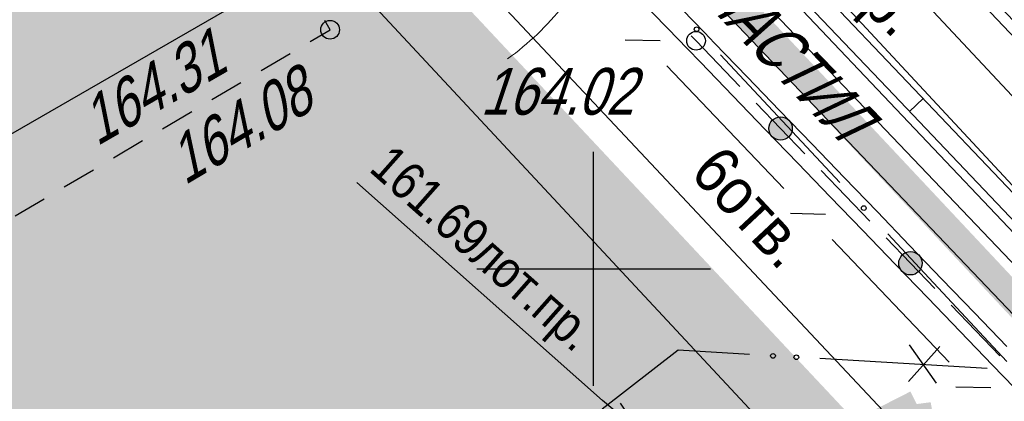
# Model space of a CAD drawing. Header units: millimetres. Extents: x 4385 to 11928, y 17253 to 36963.
# Tile 158 of 256: x 5888 to 5909, y 18697 to 18705. Entities that reach past the tile are written whole.
import ezdxf
from ezdxf.enums import TextEntityAlignment as Align

# ---------------------------------------------------------------- set-up
doc = ezdxf.new("R2010")
doc.units = ezdxf.units.MM
doc.linetypes.add('ГП_Ботаническая_1 и 2 этап$0$ACAD_ISO03W100', pattern=[30, 12, -18])
doc.linetypes.add('ГП_Ботаническая_1 и 2 этап$0$ACAD_ISO04W100', pattern=[30, 24, -3, 0, -3])
for name, color, linetype, lineweight in [('Геоподоснова_34179-21 от 9.08.21$0$Водосток', 7, 'Continuous', 25), ('Геоподоснова_34179-21 от 9.08.21$0$Водосток проектный', 7, 'Continuous', 25), ('Геоподоснова_34179-21 от 9.08.21$0$Горизонтали', 7, 'Continuous', 25), ('Геоподоснова_34179-21 от 9.08.21$0$Граница площадки', 7, 'Continuous', 25), ('Геоподоснова_34179-21 от 9.08.21$0$Здания', 7, 'Continuous', 25), ('Геоподоснова_34179-21 от 9.08.21$0$Кабели', 7, 'Continuous', 25), ('Геоподоснова_34179-21 от 9.08.21$0$Кабель Мосэнерго', 7, 'Continuous', 25), ('Геоподоснова_34179-21 от 9.08.21$0$Кабель связи', 7, 'Continuous', 25), ('Геоподоснова_34179-21 от 9.08.21$0$Канализация напорная', 7, 'Continuous', 25), ('Геоподоснова_34179-21 от 9.08.21$0$Координатные кресты', 7, 'Continuous', 25), ('Геоподоснова_34179-21 от 9.08.21$0$Красные линии', 7, 'Continuous', 25), ('Геоподоснова_34179-21 от 9.08.21$0$Ограды', 7, 'Continuous', 25), ('Геоподоснова_34179-21 от 9.08.21$0$Пояснительные подписи', 7, 'Continuous', 25), ('ГП_Ботаническая_1 и 2 этап$0$ГП_здан_проект_оси', 50, 'ГП_Ботаническая_1 и 2 этап$0$ACAD_ISO04W100', 15), ('ГП_реконстр_Ботаническая$0$ГП_дороги_УДС', 205, 'Continuous', 5)]:
    doc.layers.add(name, color=color, linetype=linetype, lineweight=lineweight)
doc.layers.add('ГП_Ботаническая_1 и 2 этап$0$ГП_граница_ГПЗУ_500_доп благо', color=7, linetype='Continuous', true_color=0xb5b5b5)
doc.layers.add('ГП_граница_аренд_зем_500', color=7, linetype='Continuous', true_color=0x000000)
doc.layers.add('ГП_дороги_штриховка_сущ', color=7, linetype='Continuous', lineweight=0, true_color=0xc8d0d0, transparency=0.6)
doc.styles.add('Геоподоснова_34179-21 от 9.08.21$0$Style-RUSSIAN_1251', font='RUSSIAN_1251.shx')
doc.styles.add('Геоподоснова_34179-21 от 9.08.21$0$Style-RUSSIAN_1251 I 0.32289', font='RUSSIAN_1251.shx', dxfattribs={"oblique": 18.5})

# ---------------------------------------------------------------- blocks, each defined once
blk = doc.blocks.new('Геоподоснова_34179-21 от 9.08.21$0$KREST_31')
at = {"layer": 'Геоподоснова_34179-21 от 9.08.21$0$Координатные кресты', "color": 7, "linetype": 'Continuous', "lineweight": 25}
for p, q in [((0, -2.5), (0, 2.5)), ((-2.5, 0), (2.5, 0))]:
    blk.add_line(p, q, dxfattribs=at)
blk = doc.blocks.new('Геоподоснова_34179-21 от 9.08.21$0$msdElementTypeLineString_95')
at = {"layer": 'Геоподоснова_34179-21 от 9.08.21$0$Ограды', "color": 7, "linetype": 'Continuous', "lineweight": 25}
for p, q in [((11.912, 143.134), (14.67, 140.237)), ((11.626, 142.854), (14.384, 139.957)), ((14.67, 140.237), (17.429, 137.34)), ((14.384, 139.957), (17.143, 137.061)), ((14.865, 139.452), (15.155, 139.728))]:
    blk.add_line(p, q, dxfattribs=at)
blk = doc.blocks.new('Геоподоснова_34179-21 от 9.08.21$0$msdElementTypeLineString_119')
at = {"layer": 'Геоподоснова_34179-21 от 9.08.21$0$Ограды', "linetype": 'Continuous', "lineweight": 25}
h = blk.add_hatch(color=7, dxfattribs=at)
edge = h.paths.add_edge_path()
edge.add_arc((63.92, 155.034), 0.25, 0, 360)
h = blk.add_hatch(color=7, dxfattribs=at)
edge = h.paths.add_edge_path()
edge.add_arc((66.697, 152.155), 0.25, 0, 360)
at = {"layer": 'Геоподоснова_34179-21 от 9.08.21$0$Ограды', "color": 7, "linetype": 'Continuous', "lineweight": 25}
for p, q in [((61.509, 157.17), (60.813, 157.888)), ((63.204, 156.135), (62.51, 156.855)), ((62.899, 155.731), (62.205, 156.451)), ((63.899, 155.416), (63.204, 156.135)), ((63.594, 155.012), (62.899, 155.731)), ((64.441, 154.494), (63.399, 155.573)), ((64.593, 154.696), (63.899, 155.416)), ((64.288, 154.292), (63.594, 155.012)), ((65.287, 153.976), (64.593, 154.696)), ((64.982, 153.572), (64.288, 154.292)), ((65.829, 153.055), (64.788, 154.134)), ((65.982, 153.257), (65.287, 153.976)), ((65.677, 152.853), (64.982, 153.572)), ((66.676, 152.537), (65.982, 153.257)), ((66.371, 152.133), (65.677, 152.853)), ((67.218, 151.616), (66.176, 152.695)), ((67.371, 151.818), (66.676, 152.537)), ((67.066, 151.414), (66.371, 152.133)), ((68.065, 151.098), (67.371, 151.818)), ((67.76, 150.694), (67.066, 151.414)), ((68.607, 150.176), (67.565, 151.256)), ((68.759, 150.378), (68.065, 151.098)), ((68.454, 149.974), (67.76, 150.694)), ((69.149, 149.255), (68.454, 149.974))]:
    blk.add_line(p, q, dxfattribs=at)
at = {"layer": 'Геоподоснова_34179-21 от 9.08.21$0$Ограды', "color": 7, "linetype": 'Continuous', "lineweight": 25, "flags": 128}
for points in [[(62.51, 156.855), (62.292, 157.081), (61.814, 157.573)], [(62.205, 156.451), (61.932, 156.733), (61.509, 157.17)], [(63.052, 155.933), (62.112, 156.907), (62.01, 157.012)]]:
    blk.add_lwpolyline(points, dxfattribs=at)
at = {"layer": 'Геоподоснова_34179-21 от 9.08.21$0$Ограды', "color": 7, "linetype": 'Continuous', "lineweight": 25}
for centre in [(63.92, 155.034), (63.92, 155.034), (66.697, 152.155), (66.697, 152.155)]:
    blk.add_circle(centre, 0.25, dxfattribs=at)
blk = doc.blocks.new('Геоподоснова_34179-21 от 9.08.21$0$msdElementTypeShape_18')
at = {"layer": 'Геоподоснова_34179-21 от 9.08.21$0$Граница площадки', "color": 7, "linetype": 'Continuous', "lineweight": 25}
for p, q in [((15.074, 17.535), (14.452, 17.171)), ((14.02, 16.919), (13.397, 16.555)), ((16.514, 16.186), (16.146, 16.807)), ((12.965, 16.303), (12.343, 15.939)), ((11.911, 15.686), (11.288, 15.322)), ((17.136, 15.135), (16.768, 15.756)), ((10.857, 15.07), (10.234, 14.706)), ((17.758, 14.084), (17.391, 14.705)), ((9.802, 14.454), (9.179, 14.09)), ((8.748, 13.838), (8.125, 13.474)), ((18.38, 13.033), (18.013, 13.654)), ((7.693, 13.221), (7.07, 12.857)), ((6.639, 12.605), (6.016, 12.241)), ((19.002, 11.982), (18.635, 12.603)), ((5.584, 11.989), (4.962, 11.625)), ((4.53, 11.372), (3.907, 11.008)), ((19.624, 10.931), (19.257, 11.552)), ((3.475, 10.756), (2.853, 10.392)), ((20.246, 9.88), (19.879, 10.501)), ((2.421, 10.14), (1.798, 9.776)), ((1.366, 9.523), (0.744, 9.159)), ((0.312, 8.907), (0.001, 8.725)), ((0.001, 8.725), (0.179, 8.411)), ((19.14, 8.381), (19.761, 8.748)), ((18.089, 7.76), (18.71, 8.127)), ((0.426, 7.977), (0.782, 7.349)), ((17.037, 7.139), (17.658, 7.506)), ((1.029, 6.915), (1.385, 6.287)), ((15.986, 6.518), (16.607, 6.885)), ((14.934, 5.896), (15.555, 6.263)), ((1.632, 5.853), (1.988, 5.225)), ((13.883, 5.275), (14.504, 5.642)), ((12.831, 4.654), (13.452, 5.021)), ((2.235, 4.791), (2.591, 4.163)), ((11.78, 4.033), (12.401, 4.4)), ((2.838, 3.729), (3.194, 3.101)), ((10.728, 3.411), (11.349, 3.778)), ((9.677, 2.79), (10.298, 3.157)), ((3.441, 2.667), (3.798, 2.039)), ((8.625, 2.169), (9.246, 2.536)), ((7.574, 1.548), (8.195, 1.914)), ((4.045, 1.605), (4.401, 0.977)), ((6.522, 0.926), (7.143, 1.293)), ((5.47, 0.305), (6.091, 0.672))]:
    blk.add_line(p, q, dxfattribs=at)
at = {"layer": 'Геоподоснова_34179-21 от 9.08.21$0$Граница площадки', "color": 7, "linetype": 'Continuous', "lineweight": 25, "flags": 128}
for points in [[(15.892, 17.238), (15.551, 17.814), (15.506, 17.788)], [(20.192, 9.003), (20.617, 9.254), (20.501, 9.45)], [(4.648, 0.542), (4.955, 0.001), (5.04, 0.051)]]:
    blk.add_lwpolyline(points, dxfattribs=at)
blk = doc.blocks.new('Геоподоснова_34179-21 от 9.08.21$0$PIKET_410')
at = {"layer": 'Геоподоснова_34179-21 от 9.08.21$0$Горизонтали', "color": 7, "linetype": 'Continuous', "lineweight": 25}
blk.add_arc((0, 0), 0.2, 0, 360, dxfattribs=at)
blk = doc.blocks.new('Геоподоснова_34179-21 от 9.08.21$0$PIKET_495')
at = {"layer": 'Геоподоснова_34179-21 от 9.08.21$0$Горизонтали', "color": 7, "linetype": 'Continuous', "lineweight": 25}
blk.add_arc((0.00025, 0.0004), 0.2, 0, 359.999994, dxfattribs=at)
blk = doc.blocks.new('Геоподоснова_34179-21 от 9.08.21$0$msdElementTypeLineString_297')
at = {"layer": 'Геоподоснова_34179-21 от 9.08.21$0$Кабель Мосэнерго', "color": 7, "linetype": 'Continuous', "lineweight": 25}
for p, q in [((1.865, 19.447), (1.136, 18.762)), ((18.41, 1.842), (17.682, 1.158))]:
    blk.add_line(p, q, dxfattribs=at)
blk = doc.blocks.new('Геоподоснова_34179-21 от 9.08.21$0$msdElementTypeMultiLine_132')
at = {"layer": 'Геоподоснова_34179-21 от 9.08.21$0$Кабель Мосэнерго', "color": 7, "linetype": 'Continuous', "lineweight": 25, "flags": 128}
blk.add_lwpolyline([(18.046, 1.5), (1.501, 19.105)], dxfattribs=at)
at = {"layer": 'Геоподоснова_34179-21 от 9.08.21$0$Кабель Мосэнерго', "color": 7, "linetype": 'Continuous', "lineweight": 25}
blk.add_blockref('Геоподоснова_34179-21 от 9.08.21$0$msdElementTypeLineString_297', (0, 0), dxfattribs=at)
blk = doc.blocks.new('Геоподоснова_34179-21 от 9.08.21$0$msdElementTypeLineString_300')
at = {"layer": 'Геоподоснова_34179-21 от 9.08.21$0$Кабель Мосэнерго', "color": 7, "linetype": 'Continuous', "lineweight": 25}
for p, q in [((1.134, 19.49), (1.866, 20.171)), ((18.189, 1.159), (18.921, 1.841))]:
    blk.add_line(p, q, dxfattribs=at)
blk = doc.blocks.new('Геоподоснова_34179-21 от 9.08.21$0$msdElementTypeMultiLine_135')
at = {"layer": 'Геоподоснова_34179-21 от 9.08.21$0$Кабель Мосэнерго', "color": 7, "linetype": 'Continuous', "lineweight": 25, "flags": 128}
blk.add_lwpolyline([(1.5, 19.83), (18.555, 1.5)], dxfattribs=at)
at = {"layer": 'Геоподоснова_34179-21 от 9.08.21$0$Кабель Мосэнерго', "color": 7, "linetype": 'Continuous', "lineweight": 25}
blk.add_blockref('Геоподоснова_34179-21 от 9.08.21$0$msdElementTypeLineString_300', (0, 0), dxfattribs=at)
blk = doc.blocks.new('Геоподоснова_34179-21 от 9.08.21$0$msdElementTypeLineString_301')
at = {"layer": 'Геоподоснова_34179-21 от 9.08.21$0$Кабель Мосэнерго', "color": 7, "linetype": 'Continuous', "lineweight": 25}
for p, q in [((1.138, 18.402), (1.863, 19.091)), ((17.532, 1.156), (18.256, 1.844))]:
    blk.add_line(p, q, dxfattribs=at)
blk = doc.blocks.new('Геоподоснова_34179-21 от 9.08.21$0$msdElementTypeMultiLine_136')
at = {"layer": 'Геоподоснова_34179-21 от 9.08.21$0$Кабель Мосэнерго', "color": 7, "linetype": 'Continuous', "lineweight": 25, "flags": 128}
blk.add_lwpolyline([(1.5, 18.747), (17.894, 1.5)], dxfattribs=at)
at = {"layer": 'Геоподоснова_34179-21 от 9.08.21$0$Кабель Мосэнерго', "color": 7, "linetype": 'Continuous', "lineweight": 25}
blk.add_blockref('Геоподоснова_34179-21 от 9.08.21$0$msdElementTypeLineString_301', (0, 0), dxfattribs=at)
blk = doc.blocks.new('Геоподоснова_34179-21 от 9.08.21$0$msdElementTypeLine_46')
at = {"layer": 'Геоподоснова_34179-21 от 9.08.21$0$Кабель Мосэнерго', "color": 7, "linetype": 'Continuous', "lineweight": 25}
for p, q in [((0.126, 0.125), (0.668, 0.643)), ((0.668, 0.643), (0.849, 0.816)), ((-0.055, -0.047), (0.126, 0.125))]:
    blk.add_line(p, q, dxfattribs=at)
blk = doc.blocks.new('Геоподоснова_34179-21 от 9.08.21$0$msdElementTypeLine_47')
at = {"layer": 'Геоподоснова_34179-21 от 9.08.21$0$Кабель Мосэнерго', "color": 7, "linetype": 'Continuous', "lineweight": 25}
for p, q in [((0.126, 0.125), (0.826, 0.478)), ((0.826, 0.478), (1.05, 0.59)), ((-0.098, 0.013), (0.126, 0.126))]:
    blk.add_line(p, q, dxfattribs=at)
blk = doc.blocks.new('Геоподоснова_34179-21 от 9.08.21$0$msdElementTypeMultiLine_145')
at = {"layer": 'Геоподоснова_34179-21 от 9.08.21$0$Кабель Мосэнерго', "color": 7, "linetype": 'Continuous', "lineweight": 25, "flags": 128}
for points in [[(0.826, 18.722), (18.084, 0.643)], [(0.126, 18.369), (17.542, 0.125)]]:
    blk.add_lwpolyline(points, dxfattribs=at)
at = {"layer": 'Геоподоснова_34179-21 от 9.08.21$0$Кабель Мосэнерго', "color": 7, "linetype": 'Continuous', "lineweight": 25}
for name, p in [('Геоподоснова_34179-21 от 9.08.21$0$msdElementTypeLine_47', (0, 18.244)), ('Геоподоснова_34179-21 от 9.08.21$0$msdElementTypeLine_46', (17.416, 0))]:
    blk.add_blockref(name, p, dxfattribs=at)
blk = doc.blocks.new('Геоподоснова_34179-21 от 9.08.21$0$msdElementTypeLineString_310')
at = {"layer": 'Геоподоснова_34179-21 от 9.08.21$0$Водосток', "color": 30, "linetype": 'Continuous', "lineweight": 25}
blk.add_line((10.225, 9.819), (19.424, 0), dxfattribs=at)
blk = doc.blocks.new('Геоподоснова_34179-21 от 9.08.21$0$msdElementTypeLineString_311')
at = {"layer": 'Геоподоснова_34179-21 от 9.08.21$0$Водосток', "color": 30, "linetype": 'Continuous', "lineweight": 25, "flags": 128}
for points in [[(10.68, 10.973), (10.49, 11.176), (10.461, 11.203), (10.436, 11.22), (10.399, 11.242), (10.361, 11.257), (10.327, 11.263), (10.288, 11.261), (10.251, 11.254), (10.226, 11.24), (10.202, 11.224), (9.776, 10.824), (9.76, 10.804), (9.75, 10.785), (9.741, 10.757), (9.739, 10.733), (9.737, 10.701), (9.74, 10.668), (9.752, 10.635), (9.771, 10.591), (9.793, 10.561), (10.005, 10.335)], [(21.336, 1.622), (21.083, 1.508), (21.048, 1.49), (21.024, 1.472), (20.991, 1.444), (20.965, 1.413), (20.948, 1.383), (20.938, 1.345), (20.932, 1.307), (20.937, 1.279), (20.944, 1.252), (21.184, 0.719), (21.198, 0.698), (21.213, 0.682), (21.236, 0.664), (21.258, 0.654), (21.289, 0.643), (21.32, 0.634), (21.355, 0.635), (21.403, 0.639), (21.439, 0.65), (21.721, 0.777)]]:
    blk.add_lwpolyline(points, dxfattribs=at)
blk = doc.blocks.new('Геоподоснова_34179-21 от 9.08.21$0$msdElementTypeMultiLine_146')
at = {"layer": 'Геоподоснова_34179-21 от 9.08.21$0$Водосток', "color": 30, "linetype": 'Continuous', "lineweight": 25}
for name, p in [('Геоподоснова_34179-21 от 9.08.21$0$msdElementTypeLineString_310', (0.467, 0.467)), ('Геоподоснова_34179-21 от 9.08.21$0$msdElementTypeLineString_311', (0, 0))]:
    blk.add_blockref(name, p, dxfattribs=at)
blk = doc.blocks.new('Геоподоснова_34179-21 от 9.08.21$0$msdElementTypeLineString_318')
at = {"layer": 'Геоподоснова_34179-21 от 9.08.21$0$Кабели', "color": 7, "linetype": 'Continuous', "lineweight": 25}
for p, q in [((9.499, 23.938), (12.048, 21.212)), ((13.073, 20.117), (15.623, 17.391))]:
    blk.add_line(p, q, dxfattribs=at)
for centre in [(8.986, 24.486), (12.561, 20.665)]:
    blk.add_circle(centre, 0.05, dxfattribs=at)
blk = doc.blocks.new('Геоподоснова_34179-21 от 9.08.21$0$msdElementTypeMultiLine_151')
at = {"layer": 'Геоподоснова_34179-21 от 9.08.21$0$Кабели', "color": 7, "linetype": 'Continuous', "lineweight": 25}
blk.add_blockref('Геоподоснова_34179-21 от 9.08.21$0$msdElementTypeLineString_318', (0, 0), dxfattribs=at)
blk = doc.blocks.new('Геоподоснова_34179-21 от 9.08.21$0$msdElementTypeLineString_319')
at = {"layer": 'Геоподоснова_34179-21 от 9.08.21$0$Канализация напорная', "color": 16, "linetype": 'Continuous', "lineweight": 25}
blk.add_line((0, 33.851), (15.546, 17.469), dxfattribs=at)
blk = doc.blocks.new('Геоподоснова_34179-21 от 9.08.21$0$msdElementTypeMultiLine_152')
at = {"layer": 'Геоподоснова_34179-21 от 9.08.21$0$Канализация напорная', "color": 16, "linetype": 'Continuous', "lineweight": 25}
blk.add_blockref('Геоподоснова_34179-21 от 9.08.21$0$msdElementTypeLineString_319', (0.506, 0.506), dxfattribs=at)
blk = doc.blocks.new('Геоподоснова_34179-21 от 9.08.21$0$msdElementTypeLineString_326')
at = {"layer": 'Геоподоснова_34179-21 от 9.08.21$0$Кабель связи', "color": 3, "linetype": 'Continuous', "lineweight": 25}
blk.add_line((15.894, 7.056), (12.316, 7.267), dxfattribs=at)
at = {"layer": 'Геоподоснова_34179-21 от 9.08.21$0$Кабель связи', "color": 3, "linetype": 'Continuous', "lineweight": 25, "flags": 128}
blk.add_lwpolyline([(10.818, 7.355), (9.288, 7.445), (7.667, 6.187)], dxfattribs=at)
at = {"layer": 'Геоподоснова_34179-21 от 9.08.21$0$Кабель связи', "color": 3, "linetype": 'Continuous', "lineweight": 25}
for centre in [(11.317, 7.326), (11.816, 7.296)]:
    blk.add_circle(centre, 0.05, dxfattribs=at)
blk = doc.blocks.new('Геоподоснова_34179-21 от 9.08.21$0$msdElementTypeLineString_327')
at = {"layer": 'Геоподоснова_34179-21 от 9.08.21$0$Кабель связи', "color": 1, "linetype": 'Continuous', "lineweight": 25}
for p, q in [((17.172, 9.102), (16.591, 9.917)), ((16.573, 9.135), (17.24, 9.881))]:
    blk.add_line(p, q, dxfattribs=at)
blk = doc.blocks.new('Геоподоснова_34179-21 от 9.08.21$0$msdElementTypeMultiLine_155')
at = {"layer": 'Геоподоснова_34179-21 от 9.08.21$0$Кабель связи', "color": 3, "linetype": 'Continuous', "lineweight": 25}
blk.add_blockref('Геоподоснова_34179-21 от 9.08.21$0$msdElementTypeLineString_326', (2.357, 2.357), dxfattribs=at)
at = {"layer": 'Геоподоснова_34179-21 от 9.08.21$0$Кабель связи', "color": 1, "linetype": 'Continuous', "lineweight": 25}
blk.add_blockref('Геоподоснова_34179-21 от 9.08.21$0$msdElementTypeLineString_327', (0, 0), dxfattribs=at)
blk = doc.blocks.new('Геоподоснова_34179-21 от 9.08.21$0$msdElementTypeLineString_693')
at = {"layer": 'Геоподоснова_34179-21 от 9.08.21$0$Канализация напорная', "color": 16, "linetype": 'Continuous', "lineweight": 25}
blk.add_line((0, 33.851), (15.546, 17.469), dxfattribs=at)
blk = doc.blocks.new('Геоподоснова_34179-21 от 9.08.21$0$msdElementTypeMultiLine_456')
at = {"layer": 'Геоподоснова_34179-21 от 9.08.21$0$Канализация напорная', "color": 16, "linetype": 'Continuous', "lineweight": 25}
blk.add_blockref('Геоподоснова_34179-21 от 9.08.21$0$msdElementTypeLineString_693', (0.506, 0.506), dxfattribs=at)
blk = doc.blocks.new('Геоподоснова_34179-21 от 9.08.21$0$msdElementTypeLineString_832')
at = {"layer": 'Геоподоснова_34179-21 от 9.08.21$0$Кабель связи', "color": 3, "linetype": 'Continuous', "lineweight": 25}
for p, q in [((9.48, 125.346), (8.731, 125.363)), ((12.124, 122.192), (9.623, 124.812)), ((13.016, 121.64), (12.267, 121.658)), ((15.66, 118.486), (13.159, 121.106)), ((16.552, 117.935), (15.803, 117.952))]:
    blk.add_line(p, q, dxfattribs=at)
blk = doc.blocks.new('Геоподоснова_34179-21 от 9.08.21$0$msdElementTypeMultiLine_516')
at = {"layer": 'Геоподоснова_34179-21 от 9.08.21$0$Кабель связи', "color": 3, "linetype": 'Continuous', "lineweight": 25}
blk.add_blockref('Геоподоснова_34179-21 от 9.08.21$0$msdElementTypeLineString_832', (0.142, 0.142), dxfattribs=at)
blk = doc.blocks.new('Геоподоснова_34179-21 от 9.08.21$0$DIMTXT_29')
at = {"layer": 'Геоподоснова_34179-21 от 9.08.21$0$Водосток', "color": 30, "linetype": 'Continuous', "lineweight": 25}
for q in [(-0.252, 0.899), (-0.68, 0.641)]:
    blk.add_line((0, 0), q, dxfattribs=at)
at = {"layer": 'Геоподоснова_34179-21 от 9.08.21$0$Водосток', "color": 30, "linetype": 'Continuous', "lineweight": 25, "flags": 128}
blk.add_lwpolyline([(0, 0), (-2.904, 4.8), (-8.04, 10.214)], dxfattribs=at)
at = {"layer": 'Геоподоснова_34179-21 от 9.08.21$0$Водосток', "color": 30, "linetype": 'Continuous', "lineweight": 25, "style": 'Геоподоснова_34179-21 от 9.08.21$0$Style-RUSSIAN_1251', "width": 0.899998}
blk.add_text('162.00лот.', height=1, rotation=313.4912, dxfattribs=at).set_placement((-6.988, 11.212), align=Align.TOP_LEFT)
blk = doc.blocks.new('Геоподоснова_34179-21 от 9.08.21$0$DIMTXT_255')
at = {"layer": 'Геоподоснова_34179-21 от 9.08.21$0$Водосток проектный', "color": 7, "linetype": 'Continuous', "lineweight": 25}
for q in [(-0.403, 0.606), (-0.663, 0.301)]:
    blk.add_line((0, 0), q, dxfattribs=at)
at = {"layer": 'Геоподоснова_34179-21 от 9.08.21$0$Водосток проектный', "color": 7, "linetype": 'Continuous', "lineweight": 25, "flags": 128}
blk.add_lwpolyline([(0, 0), (-0.785, 0.668), (-6.039, 5.321)], dxfattribs=at)
at = {"layer": 'Геоподоснова_34179-21 от 9.08.21$0$Водосток проектный', "color": 7, "linetype": 'Continuous', "lineweight": 25, "style": 'Геоподоснова_34179-21 от 9.08.21$0$Style-RUSSIAN_1251', "width": 0.875}
blk.add_text('161.69лот.пр.', height=0.8, rotation=318.4713, dxfattribs=at).set_placement((-5.277, 6.182), align=Align.TOP_LEFT)
blk = doc.blocks.new('Геоподоснова_34179-21 от 9.08.21$0$msdElementTypeLineString_922')
at = {"layer": 'Геоподоснова_34179-21 от 9.08.21$0$Красные линии', "linetype": 'Continuous', "lineweight": 25}
for points in [[(8.437, 189.633), (6.384, 191.821), (6.566, 191.992), (8.619, 189.804)], [(11.174, 186.717), (9.121, 188.904), (9.304, 189.075), (11.357, 186.888)], [(13.911, 183.8), (11.859, 185.987), (12.041, 186.158), (14.094, 183.971)], [(16.649, 180.883), (14.596, 183.071), (14.778, 183.242), (16.831, 181.054)]]:
    blk.add_hatch(color=1, dxfattribs=at).paths.add_polyline_path(points)
blk = doc.blocks.new('Геоподоснова_34179-21 от 9.08.21$0$msdElementTypeLineString_924')
at = {"layer": 'Геоподоснова_34179-21 от 9.08.21$0$Красные линии', "linetype": 'Continuous', "lineweight": 25}
for points in [[(7.561, 190.566), (5.508, 192.754), (5.691, 192.925), (7.744, 190.738)], [(10.299, 187.65), (8.246, 189.837), (8.428, 190.008), (10.481, 187.821)], [(13.036, 184.733), (10.983, 186.92), (11.165, 187.092), (13.218, 184.904)], [(15.773, 181.816), (13.72, 184.004), (13.902, 184.175), (15.955, 181.987)]]:
    blk.add_hatch(color=1, dxfattribs=at).paths.add_polyline_path(points)
blk = doc.blocks.new('Геоподоснова_34179-21 от 9.08.21$0$msdElementTypeLineString_928')
at = {"layer": 'Геоподоснова_34179-21 от 9.08.21$0$Красные линии', "linetype": 'Continuous', "lineweight": 25}
for points in [[(7.561, 109.13), (6.877, 109.86), (7.059, 110.031), (7.744, 109.301)], [(8.246, 108.401), (7.561, 109.13), (7.744, 109.301), (8.428, 108.572)], [(8.93, 107.672), (8.246, 108.401), (8.428, 108.572), (9.112, 107.843)], [(9.614, 106.943), (8.93, 107.672), (9.112, 107.843), (9.796, 107.114)], [(10.298, 106.214), (9.614, 106.943), (9.796, 107.114), (10.481, 106.385)], [(10.983, 105.484), (10.298, 106.214), (10.481, 106.385), (11.165, 105.655)], [(11.667, 104.755), (10.983, 105.484), (11.165, 105.655), (11.849, 104.926)], [(12.351, 104.026), (11.667, 104.755), (11.849, 104.926), (12.534, 104.197)], [(13.036, 103.297), (12.351, 104.026), (12.534, 104.197), (13.218, 103.468)], [(13.72, 102.568), (13.036, 103.297), (13.218, 103.468), (13.902, 102.739)], [(14.404, 101.838), (13.72, 102.568), (13.902, 102.739), (14.587, 102.009)], [(15.089, 101.109), (14.404, 101.838), (14.587, 102.009), (15.271, 101.28)]]:
    blk.add_hatch(color=1, dxfattribs=at).paths.add_polyline_path(points)
blk = doc.blocks.new('Геоподоснова_34179-21 от 9.08.21')
at = {"layer": 'Геоподоснова_34179-21 от 9.08.21$0$Здания', "color": 7, "linetype": 'Continuous', "lineweight": 25, "flags": 128}
blk.add_lwpolyline([(5874.974, 18705.176), (5879.219, 18698.095), (5892.347, 18705.65), (5888.299, 18712.718), (5874.974, 18705.176)], dxfattribs=at)
at = {"layer": 'Геоподоснова_34179-21 от 9.08.21$0$Водосток', "color": 30, "linetype": 'Continuous', "lineweight": 25}
for name, p in [('Геоподоснова_34179-21 от 9.08.21$0$msdElementTypeMultiLine_146', (5896.468, 18695.32)), ('Геоподоснова_34179-21 от 9.08.21$0$DIMTXT_29', (5916.359, 18695.787))]:
    blk.add_blockref(name, p, dxfattribs=at)
at = {"layer": 'Геоподоснова_34179-21 от 9.08.21$0$Водосток проектный', "color": 7, "linetype": 'Continuous', "lineweight": 25}
blk.add_blockref('Геоподоснова_34179-21 от 9.08.21$0$DIMTXT_255', (5900.978, 18696.524), dxfattribs=at)
at = {"layer": 'Геоподоснова_34179-21 от 9.08.21$0$Горизонтали', "color": 7, "linetype": 'Continuous', "lineweight": 25}
for name, p in [('Геоподоснова_34179-21 от 9.08.21$0$PIKET_410', (5894.365, 18705.11)), ('Геоподоснова_34179-21 от 9.08.21$0$PIKET_495', (5902.189, 18704.874))]:
    blk.add_blockref(name, p, dxfattribs=at)
at = {"layer": 'Геоподоснова_34179-21 от 9.08.21$0$Граница площадки', "color": 7, "linetype": 'Continuous', "lineweight": 25}
blk.add_blockref('Геоподоснова_34179-21 от 9.08.21$0$msdElementTypeShape_18', (5873.748, 18695.857), dxfattribs=at)
at = {"layer": 'Геоподоснова_34179-21 от 9.08.21$0$Кабели', "color": 7, "linetype": 'Continuous', "lineweight": 25}
blk.add_blockref('Геоподоснова_34179-21 от 9.08.21$0$msdElementTypeMultiLine_151', (5893.215, 18680.634), dxfattribs=at)
at = {"layer": 'Геоподоснова_34179-21 от 9.08.21$0$Кабель Мосэнерго', "color": 7, "linetype": 'Continuous', "lineweight": 25}
for name, p in [('Геоподоснова_34179-21 от 9.08.21$0$msdElementTypeMultiLine_136', (5896.153, 18698.133)), ('Геоподоснова_34179-21 от 9.08.21$0$msdElementTypeMultiLine_135', (5894.285, 18696.11)), ('Геоподоснова_34179-21 от 9.08.21$0$msdElementTypeMultiLine_145', (5893.662, 18696.566)), ('Геоподоснова_34179-21 от 9.08.21$0$msdElementTypeMultiLine_132', (5889.244, 18694.3))]:
    blk.add_blockref(name, p, dxfattribs=at)
at = {"layer": 'Геоподоснова_34179-21 от 9.08.21$0$Кабель связи', "color": 3, "linetype": 'Continuous', "lineweight": 25}
for name, p in [('Геоподоснова_34179-21 от 9.08.21$0$msdElementTypeMultiLine_155', (5890.161, 18688.46)), ('Геоподоснова_34179-21 от 9.08.21$0$msdElementTypeMultiLine_516', (5891.802, 18579.382))]:
    blk.add_blockref(name, p, dxfattribs=at)
at = {"layer": 'Геоподоснова_34179-21 от 9.08.21$0$Канализация напорная', "color": 16, "linetype": 'Continuous', "lineweight": 25}
for name in ['Геоподоснова_34179-21 от 9.08.21$0$msdElementTypeMultiLine_152', 'Геоподоснова_34179-21 от 9.08.21$0$msdElementTypeMultiLine_456']:
    blk.add_blockref(name, (5894.463, 18681.173), dxfattribs=at)
at = {"layer": 'Геоподоснова_34179-21 от 9.08.21$0$Координатные кресты', "color": 7, "linetype": 'Continuous', "lineweight": 25}
blk.add_blockref('Геоподоснова_34179-21 от 9.08.21$0$KREST_31', (5900, 18700), dxfattribs=at)
at = {"layer": 'Геоподоснова_34179-21 от 9.08.21$0$Красные линии', "color": 1, "linetype": 'Continuous', "lineweight": 25}
for name, p in [('Геоподоснова_34179-21 от 9.08.21$0$msdElementTypeLineString_922', (5889.974, 18514.407)), ('Геоподоснова_34179-21 от 9.08.21$0$msdElementTypeLineString_924', (5889.974, 18514.407)), ('Геоподоснова_34179-21 от 9.08.21$0$msdElementTypeLineString_928', (5889.974, 18595.843))]:
    blk.add_blockref(name, p, dxfattribs=at)
at = {"layer": 'Геоподоснова_34179-21 от 9.08.21$0$Ограды', "color": 7, "linetype": 'Continuous', "lineweight": 25}
for name, p in [('Геоподоснова_34179-21 от 9.08.21$0$msdElementTypeLineString_95', (5891.889, 18563.913)), ('Геоподоснова_34179-21 от 9.08.21$0$msdElementTypeLineString_119', (5840.077, 18547.967))]:
    blk.add_blockref(name, p, dxfattribs=at)
at = {"layer": 'Геоподоснова_34179-21 от 9.08.21$0$Горизонтали', "color": 7, "linetype": 'Continuous', "lineweight": 25, "style": 'Геоподоснова_34179-21 от 9.08.21$0$Style-RUSSIAN_1251 I 0.32289', "oblique": 18.5, "width": 0.799996}
for s, rotation, p in [('164.31', 29.9196, (5889.38, 18702.614)), ('164.08', 30.5751, (5891.257, 18701.781))]:
    blk.add_text(s, height=1, rotation=rotation, dxfattribs=at).set_placement(p)
blk.add_text('164.02', height=1, dxfattribs=at).set_placement((5897.576, 18703.294))
at = {"layer": 'Геоподоснова_34179-21 от 9.08.21$0$Кабель Мосэнерго', "color": 7, "linetype": 'Continuous', "lineweight": 25, "style": 'Геоподоснова_34179-21 от 9.08.21$0$Style-RUSSIAN_1251', "width": 0.899998}
blk.add_text('3тр.', height=1, rotation=316.1155, dxfattribs=at).set_placement((5904.821, 18706.44))
at = {"layer": 'Геоподоснова_34179-21 от 9.08.21$0$Кабель связи', "color": 3, "linetype": 'Continuous', "lineweight": 25, "style": 'Геоподоснова_34179-21 от 9.08.21$0$Style-RUSSIAN_1251', "width": 0.899998}
blk.add_text('6отв.', height=1, rotation=313.0768, dxfattribs=at).set_placement((5902.035, 18702.026))
at = {"layer": 'Геоподоснова_34179-21 от 9.08.21$0$Пояснительные подписи', "color": 7, "linetype": 'Continuous', "lineweight": 25, "style": 'Геоподоснова_34179-21 от 9.08.21$0$Style-RUSSIAN_1251 I 0.32289', "oblique": 18.5, "width": 0.8}
blk.add_text('ДЕР.НАСТИЛ', height=1, rotation=314.0605, dxfattribs=at).set_placement((5900.538, 18707.584))
blk = doc.blocks.new('ГП_реконстр_Ботаническая')
at = {"layer": 'ГП_реконстр_Ботаническая$0$ГП_дороги_УДС'}
blk.add_arc((5894.653, 18709.357), 6, 305.7816, 321.5695, dxfattribs=at)
blk = doc.blocks.new('ГП_Ботаническая_1 и 2 этап')
at = {"layer": 'ГП_Ботаническая_1 и 2 этап$0$ГП_граница_ГПЗУ_500_доп благо', "linetype": 'ГП_Ботаническая_1 и 2 этап$0$ACAD_ISO03W100', "ltscale": 0.06, "const_width": 0.6}
blk.add_lwpolyline([(5872.624, 18669.665, 0.352598), (5860.019, 18673.248), (5906.909, 18697.114, 0.071528), (5907.982, 18693.27), (5907.982, 18693.27), (5896.124, 18682.091), (5892.291, 18686.195), (5886.133, 18682.971), (5880.793, 18680.237, 0.272903), (5880.295, 18673.588)], format="xyb", close=True, dxfattribs=at)
at = {"layer": 'ГП_Ботаническая_1 и 2 этап$0$ГП_здан_проект_оси'}
blk.add_line((5894.281, 18706.719), (6062.059, 18526.83), dxfattribs=at)

msp = doc.modelspace()

# ---------------------------------------------------------------- block references
msp.add_blockref('ГП_реконстр_Ботаническая', (0, 0))

# ---------------------------------------------------------------- next in the draw order: block references
msp.add_blockref('ГП_Ботаническая_1 и 2 этап', (0, 0))

# ---------------------------------------------------------------- next in the draw order: hatches: boundary and pattern name
at = {"layer": 'ГП_дороги_штриховка_сущ'}
h = msp.add_hatch(color=256, dxfattribs=at)
h.dxf.hatch_style = 1
h.paths.add_polyline_path([(5883.21, 18685.04), (5889.882, 18688.44), (5892.03, 18689.535), (5896.332, 18691.713), (5899.559, 18693.347), (5904.918, 18696.108), (5905.873, 18696.271), (5898.161, 18704.489), (5888.561, 18714.72), (5888.066, 18714.3), (5872.561, 18705.873), (5860.636, 18698.968), (5857.378, 18697.074), (5844.32, 18689.715), (5841.45, 18688.92), (5840.729, 18688.812), (5840.729, 18688.807), (5840.354, 18688.755), (5839.877, 18688.686), (5843.659, 18676.777), (5846.674, 18666.459), (5872.071, 18679.27)])

# ---------------------------------------------------------------- next in the draw order: linework, layer by layer
at = {"layer": 'ГП_граница_аренд_зем_500', "color": 190, "true_color": 0x9933ff, "const_width": 0.6}
for points in [[(5892.85, 18716.544), (6024.877, 18575.86), (6064.881, 18533.238), (5990.171, 18463.136), (5886.567, 18442.93), (5839.299, 18683.877)], [(5887.055, 18702.18), (5890.587, 18704.18), (5894.072, 18698.024), (5890.541, 18696.025)]]:
    msp.add_lwpolyline(points, close=True, dxfattribs=at)

# ---------------------------------------------------------------- next in the draw order: block references
msp.add_blockref('Геоподоснова_34179-21 от 9.08.21', (0, 0))

doc.saveas('drawing.dxf')
